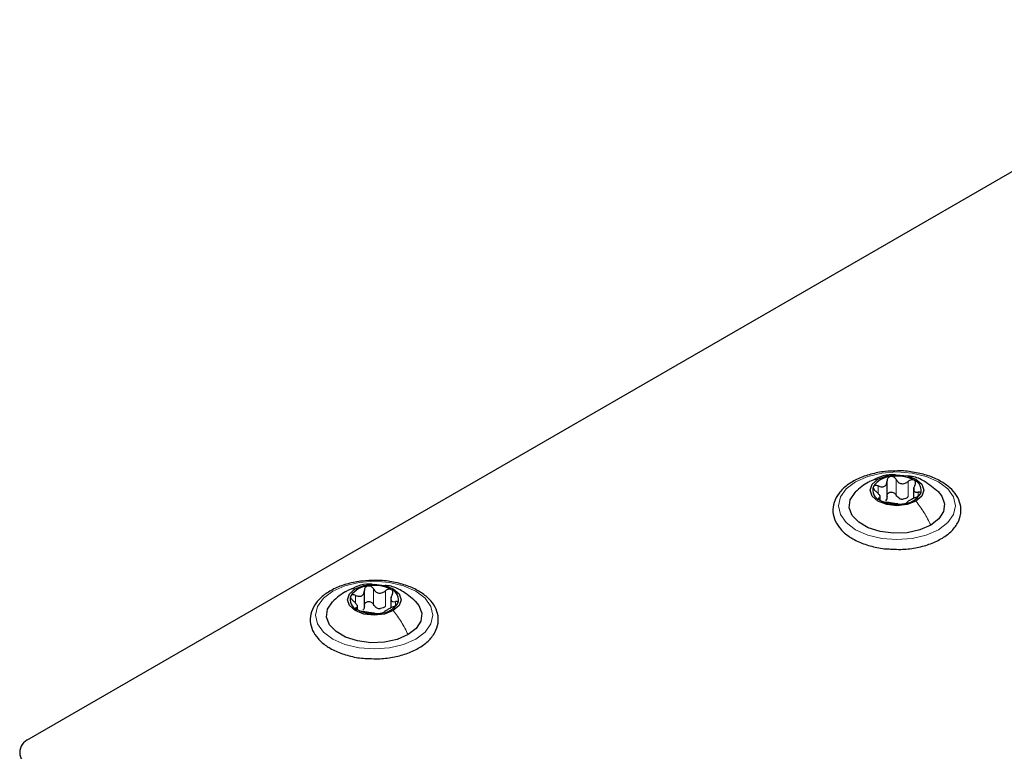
# Paper-space layout 'Blatt2' of a CAD drawing. Header units: millimetres. Extents: x 5 to 418, y 2 to 292.
# Tile 85 of 115: x 87 to 102, y 246 to 258. Entities that reach past the tile are written whole.
import ezdxf

# ---------------------------------------------------------------- set-up
doc = ezdxf.new("R2010")
doc.units = ezdxf.units.MM

psp = doc.layouts.new('Blatt2')

# ---------------------------------------------------------------- linework, layer by layer
at = {"color": 7, "linetype": 'Continuous', "lineweight": 25}
for p, q in [((106.617, 257.706), (87.478, 246.657)), ((100.654, 250.359), (100.654, 250.622)), ((101.063, 250.518), (101.063, 250.355)), ((100.55, 250.33), (100.55, 250.398)), ((92.629, 248.678), (92.629, 248.941)), ((92.525, 248.65), (92.525, 248.718)), ((93.038, 248.838), (93.038, 248.675))]:
    psp.add_line(p, q, dxfattribs=at)
at = {"color": 7, "linetype": 'Continuous', "lineweight": 18}
for p, q in [((100.519, 250.429), (100.519, 250.546)), ((100.795, 250.407), (100.795, 250.645)), ((100.98, 250.379), (100.98, 250.617)), ((100.531, 250.335), (100.531, 250.358)), ((101.132, 250.389), (101.132, 250.451)), ((92.494, 248.748), (92.494, 248.865)), ((92.77, 248.727), (92.77, 248.965)), ((92.954, 248.698), (92.954, 248.936)), ((93.107, 248.709), (93.107, 248.77)), ((92.505, 248.655), (92.505, 248.677))]:
    psp.add_line(p, q, dxfattribs=at)
at = {"color": 7, "linetype": 'Continuous', "lineweight": 18, "flags": 128}
for points in [[(100.171, 250.61), (100.357, 250.693), (100.574, 250.745), (100.807, 250.762), (101.04, 250.745), (101.257, 250.693), (101.443, 250.61), (101.586, 250.502), (101.676, 250.377), (101.707, 250.243), (101.676, 250.108), (101.586, 249.983), (101.443, 249.875), (101.257, 249.793), (101.04, 249.741), (100.807, 249.723), (100.574, 249.741), (100.357, 249.793), (100.171, 249.875), (100.027, 249.983), (99.938, 250.108), (99.907, 250.243), (99.938, 250.377), (100.027, 250.502), (100.171, 250.61)], [(92.145, 248.93), (92.331, 249.012), (92.548, 249.064), (92.781, 249.082), (93.014, 249.064), (93.231, 249.012), (93.418, 248.93), (93.561, 248.822), (93.651, 248.697), (93.681, 248.562), (93.651, 248.428), (93.561, 248.302), (93.418, 248.195), (93.231, 248.112), (93.014, 248.06), (92.781, 248.043), (92.548, 248.06), (92.331, 248.112), (92.145, 248.195), (92.002, 248.302), (91.912, 248.428), (91.881, 248.562), (91.912, 248.697), (92.002, 248.822), (92.145, 248.93)]]:
    psp.add_lwpolyline(points, dxfattribs=at)
at = {"color": 7, "linetype": 'Continuous', "lineweight": 25, "flags": 128}
for points in [[(100.515, 250.649), (100.649, 250.701), (100.807, 250.719), (100.965, 250.701), (101.099, 250.649), (101.188, 250.572), (101.219, 250.481), (101.188, 250.39), (101.099, 250.312)], [(101.099, 250.312), (100.965, 250.261), (100.807, 250.243), (100.649, 250.261), (100.515, 250.312), (100.426, 250.39), (100.394, 250.481), (100.426, 250.572), (100.515, 250.649)], [(101.325, 249.943), (101.158, 249.871), (100.963, 249.829), (100.755, 249.82), (100.551, 249.846), (100.367, 249.904), (100.22, 249.989), (100.12, 250.095), (100.075, 250.212), (100.09, 250.333), (100.163, 250.446), (100.168, 250.451)], [(101.437, 250.459), (101.494, 250.391), (101.538, 250.273), (101.523, 250.153), (101.451, 250.04), (101.325, 249.943)], [(92.49, 248.969), (92.623, 249.02), (92.781, 249.039), (92.939, 249.02), (93.073, 248.969), (93.162, 248.892), (93.194, 248.8), (93.162, 248.709), (93.073, 248.632)], [(93.073, 248.632), (92.939, 248.58), (92.781, 248.562), (92.623, 248.58), (92.49, 248.632), (92.4, 248.709), (92.369, 248.8), (92.4, 248.892), (92.49, 248.969)], [(93.3, 248.263), (93.133, 248.191), (92.937, 248.149), (92.729, 248.14), (92.525, 248.166), (92.342, 248.223), (92.194, 248.309), (92.094, 248.414), (92.05, 248.532), (92.065, 248.652), (92.138, 248.765), (92.142, 248.77)], [(93.411, 248.779), (93.468, 248.71), (93.513, 248.592), (93.498, 248.472), (93.425, 248.359), (93.3, 248.263)]]:
    psp.add_lwpolyline(points, dxfattribs=at)
at = {"color": 7, "linetype": 'Continuous', "lineweight": 25}
for centre, radius, start, end in [((100.73, 250.348), 0.342, 93.4335, 146.5611), ((100.808, 250.123), 0.576, 62.6428, 99.7711), ((100.6, 250.482), 0.165, 160.539, 249.2579), ((101.014, 250.48), 0.165, 340.539, 69.2579), ((100.909, 250.554), 0.211, 254.2708, 268.1431), ((100.883, 250.613), 0.342, 273.4335, 326.5611), ((100.806, 250.839), 0.576, 242.6428, 279.7711), ((92.705, 248.668), 0.342, 93.4335, 146.5611), ((92.782, 248.442), 0.576, 62.6428, 99.7711), ((92.574, 248.801), 0.165, 160.539, 249.2579), ((92.988, 248.799), 0.165, 340.539, 69.2579), ((92.858, 248.933), 0.342, 273.4335, 326.5611), ((92.781, 249.159), 0.576, 242.6428, 279.7711), ((92.884, 248.873), 0.211, 254.2708, 268.1431), ((87.555, 246.453), 0.218, 110.7834, 249.2166)]:
    psp.add_arc(centre, radius, start, end, dxfattribs=at)
for points, knots in [([(100.822, 250.776), (100.756, 250.775), (100.613, 250.773), (100.403, 250.731), (100.204, 250.661), (100.037, 250.562), (99.91, 250.44), (99.834, 250.298), (99.815, 250.149), (99.852, 250.006), (99.938, 249.878), (100.038, 249.79), (100.109, 249.747), (100.129, 249.735)], [0, 0, 0, 0, 0.086679, 0.18602, 0.285774, 0.386232, 0.487425, 0.587594, 0.683756, 0.776289, 0.868666, 0.964239, 1, 1, 1, 1]), ([(100.784, 250.716), (100.768, 250.718), (100.69, 250.727), (100.556, 250.693), (100.451, 250.644), (100.402, 250.62)], [0, 0, 0, 0, 0.12537, 0.585999, 1, 1, 1, 1]), ([(100.71, 250.69), (100.702, 250.688), (100.685, 250.683), (100.667, 250.667), (100.656, 250.647), (100.655, 250.631), (100.654, 250.624)], [0, 0, 0, 0, 0.250033, 0.499632, 0.749228, 1, 1, 1, 1]), ([(100.795, 250.645), (100.791, 250.652), (100.782, 250.666), (100.761, 250.682), (100.736, 250.691), (100.719, 250.69), (100.71, 250.69)], [0, 0, 0, 0, 0.249815, 0.499908, 0.75012, 1, 1, 1, 1]), ([(100.732, 249.577), (100.776, 249.575), (100.896, 249.568), (101.092, 249.592), (101.303, 249.646), (101.489, 249.73), (101.64, 249.839), (101.745, 249.971), (101.796, 250.118), (101.788, 250.266), (101.729, 250.402), (101.623, 250.524), (101.475, 250.627), (101.29, 250.708), (101.078, 250.758), (100.917, 250.78), (100.832, 250.776), (100.822, 250.776)], [0, 0, 0, 0, 0.043178, 0.116961, 0.19094, 0.26533, 0.340301, 0.415461, 0.48884, 0.558844, 0.627333, 0.696902, 0.76915, 0.842962, 0.916921, 0.990714, 1, 1, 1, 1]), ([(101.442, 250.454), (101.373, 250.512), (101.252, 250.612), (101.086, 250.691), (100.998, 250.696), (100.976, 250.698)], [0, 0, 0, 0, 0.507466, 0.877443, 1, 1, 1, 1]), ([(100.368, 250.606), (100.334, 250.585), (100.261, 250.54), (100.199, 250.48), (100.166, 250.449)], [0, 0, 0, 0, 0.473586, 1, 1, 1, 1]), ([(100.445, 250.537), (100.443, 250.531), (100.441, 250.521), (100.448, 250.501), (100.462, 250.481), (100.475, 250.47), (100.482, 250.464)], [0, 0, 0, 0, 0.249857, 0.499466, 0.749011, 1, 1, 1, 1]), ([(100.519, 250.546), (100.511, 250.549), (100.496, 250.554), (100.473, 250.555), (100.454, 250.55), (100.448, 250.541), (100.445, 250.537)], [0, 0, 0, 0, 0.249807, 0.500055, 0.750309, 1, 1, 1, 1]), ([(100.519, 250.546), (100.536, 250.54), (100.562, 250.531), (100.594, 250.533), (100.617, 250.54), (100.634, 250.555), (100.651, 250.582), (100.653, 250.607), (100.654, 250.624)], [0, 0, 0, 0, 0.249168, 0.374303, 0.498903, 0.623987, 0.749746, 1, 1, 1, 1]), ([(100.795, 250.645), (100.805, 250.631), (100.819, 250.608), (100.85, 250.589), (100.876, 250.581), (100.904, 250.58), (100.941, 250.589), (100.964, 250.606), (100.98, 250.617)], [0, 0, 0, 0, 0.2491995, 0.3743362, 0.4989302, 0.6240074, 0.7497593, 1, 1, 1, 1]), ([(101.072, 250.634), (101.065, 250.637), (101.052, 250.643), (101.026, 250.641), (101.001, 250.633), (100.987, 250.622), (100.98, 250.617)], [0, 0, 0, 0, 0.249991, 0.499611, 0.749127, 1, 1, 1, 1]), ([(101.083, 250.557), (101.075, 250.542), (101.064, 250.518), (101.063, 250.489), (101.067, 250.471), (101.077, 250.458), (101.097, 250.448), (101.118, 250.45), (101.132, 250.451)], [0, 0, 0, 0, 0.249201, 0.374338, 0.498932, 0.624008, 0.74976, 1, 1, 1, 1]), ([(101.083, 250.557), (101.086, 250.565), (101.093, 250.579), (101.095, 250.601), (101.089, 250.621), (101.078, 250.63), (101.072, 250.634)], [0, 0, 0, 0, 0.249852, 0.499902, 0.750115, 1, 1, 1, 1]), ([(100.531, 250.358), (100.538, 250.36), (100.549, 250.363), (100.551, 250.376), (100.547, 250.39), (100.537, 250.408), (100.517, 250.433), (100.496, 250.452), (100.482, 250.464)], [0, 0, 0, 0, 0.249201, 0.3743378, 0.4989316, 0.6240084, 0.74976, 1, 1, 1, 1]), ([(100.531, 250.358), (100.527, 250.357), (100.52, 250.355), (100.519, 250.348), (100.525, 250.339), (100.536, 250.331), (100.542, 250.328)], [0, 0, 0, 0, 0.249852, 0.499902, 0.750115, 1, 1, 1, 1]), ([(100.654, 250.385), (100.654, 250.373), (100.653, 250.347), (100.639, 250.327), (100.632, 250.317)], [0, 0, 0, 0, 0.50155, 1, 1, 1, 1]), ([(100.654, 250.385), (100.655, 250.393), (100.656, 250.409), (100.667, 250.429), (100.685, 250.445), (100.709, 250.453), (100.736, 250.453), (100.761, 250.444), (100.782, 250.428), (100.791, 250.414), (100.795, 250.407)], [0, 0, 0, 0, 0.125193, 0.249438, 0.374279, 0.499024, 0.623869, 0.749369, 0.87443, 1, 1, 1, 1]), ([(100.852, 250.351), (100.84, 250.358), (100.816, 250.372), (100.802, 250.395), (100.795, 250.407)], [0, 0, 0, 0, 0.498457, 1, 1, 1, 1]), ([(100.98, 250.379), (100.968, 250.37), (100.945, 250.352), (100.917, 250.346), (100.903, 250.343)], [0, 0, 0, 0, 0.501552, 1, 1, 1, 1]), ([(101.095, 250.369), (101.078, 250.362), (101.052, 250.351), (101.019, 250.333), (100.997, 250.321), (100.98, 250.31), (100.963, 250.299), (100.961, 250.295), (100.96, 250.292)], [0, 0, 0, 0, 0.249168, 0.374303, 0.498903, 0.623987, 0.749746, 1, 1, 1, 1]), ([(101.095, 250.369), (101.102, 250.373), (101.118, 250.38), (101.141, 250.394), (101.16, 250.409), (101.166, 250.42), (101.169, 250.425)], [0, 0, 0, 0, 0.249807, 0.500055, 0.750309, 1, 1, 1, 1]), ([(101.169, 250.425), (101.171, 250.429), (101.173, 250.439), (101.166, 250.448), (101.152, 250.453), (101.139, 250.451), (101.132, 250.451)], [0, 0, 0, 0, 0.249857, 0.499466, 0.749011, 1, 1, 1, 1]), ([(100.542, 250.328), (100.549, 250.324), (100.562, 250.317), (100.588, 250.308), (100.613, 250.302), (100.627, 250.299), (100.634, 250.298)], [0, 0, 0, 0, 0.249991, 0.499611, 0.749127, 1, 1, 1, 1]), ([(100.819, 250.27), (100.809, 250.271), (100.795, 250.273), (100.764, 250.277), (100.737, 250.281), (100.71, 250.285), (100.673, 250.292), (100.65, 250.296), (100.634, 250.298)], [0, 0, 0, 0, 0.249199, 0.374336, 0.49893, 0.624007, 0.749759, 1, 1, 1, 1]), ([(100.819, 250.27), (100.823, 250.269), (100.832, 250.268), (100.853, 250.267), (100.878, 250.268), (100.895, 250.271), (100.904, 250.272)], [0, 0, 0, 0, 0.249815, 0.499908, 0.75012, 1, 1, 1, 1]), ([(100.904, 250.272), (100.912, 250.273), (100.929, 250.276), (100.947, 250.282), (100.958, 250.287), (100.959, 250.29), (100.96, 250.292)], [0, 0, 0, 0, 0.250033, 0.499632, 0.749228, 1, 1, 1, 1]), ([(100.129, 249.735), (100.159, 249.719), (100.247, 249.672), (100.417, 249.616), (100.593, 249.58), (100.701, 249.578), (100.732, 249.577)], [0, 0, 0, 0, 0.180167, 0.52014, 0.85956, 1, 1, 1, 1]), ([(92.797, 249.095), (92.73, 249.094), (92.588, 249.092), (92.377, 249.05), (92.179, 248.98), (92.011, 248.882), (91.884, 248.759), (91.808, 248.618), (91.789, 248.468), (91.827, 248.326), (91.912, 248.198), (92.012, 248.11), (92.084, 248.066), (92.103, 248.055)], [0, 0, 0, 0, 0.086679, 0.18602, 0.285774, 0.386232, 0.487425, 0.587594, 0.683756, 0.776289, 0.868666, 0.964239, 1, 1, 1, 1]), ([(92.748, 249.036), (92.735, 249.038), (92.661, 249.047), (92.531, 249.012), (92.426, 248.963), (92.376, 248.94)], [0, 0, 0, 0, 0.101836, 0.574859, 1, 1, 1, 1]), ([(92.684, 249.009), (92.676, 249.007), (92.659, 249.003), (92.641, 248.987), (92.63, 248.966), (92.629, 248.951), (92.629, 248.943)], [0, 0, 0, 0, 0.250033, 0.499632, 0.749228, 1, 1, 1, 1]), ([(92.77, 248.965), (92.765, 248.972), (92.757, 248.986), (92.736, 249.001), (92.71, 249.011), (92.693, 249.01), (92.684, 249.009)], [0, 0, 0, 0, 0.249815, 0.499908, 0.75012, 1, 1, 1, 1]), ([(92.706, 247.897), (92.751, 247.894), (92.871, 247.888), (93.066, 247.912), (93.277, 247.965), (93.463, 248.049), (93.614, 248.159), (93.719, 248.291), (93.77, 248.438), (93.763, 248.586), (93.703, 248.722), (93.598, 248.843), (93.45, 248.946), (93.265, 249.028), (93.053, 249.078), (92.891, 249.1), (92.806, 249.096), (92.797, 249.095)], [0, 0, 0, 0, 0.043178, 0.116961, 0.19094, 0.26533, 0.340301, 0.415461, 0.48884, 0.558844, 0.627333, 0.696902, 0.76915, 0.842962, 0.916921, 0.990714, 1, 1, 1, 1]), ([(93.416, 248.774), (93.347, 248.832), (93.227, 248.932), (93.06, 249.01), (92.972, 249.016), (92.95, 249.017)], [0, 0, 0, 0, 0.5074664, 0.8774431, 1, 1, 1, 1]), ([(92.343, 248.926), (92.308, 248.904), (92.236, 248.859), (92.173, 248.8), (92.14, 248.768)], [0, 0, 0, 0, 0.473586, 1, 1, 1, 1]), ([(92.419, 248.856), (92.418, 248.851), (92.415, 248.84), (92.422, 248.821), (92.436, 248.801), (92.449, 248.79), (92.456, 248.784)], [0, 0, 0, 0, 0.2498571, 0.4994664, 0.7490114, 1, 1, 1, 1]), ([(92.494, 248.865), (92.486, 248.868), (92.47, 248.874), (92.447, 248.875), (92.428, 248.87), (92.422, 248.861), (92.419, 248.856)], [0, 0, 0, 0, 0.249807, 0.500055, 0.750309, 1, 1, 1, 1]), ([(92.494, 248.865), (92.511, 248.859), (92.536, 248.85), (92.569, 248.852), (92.591, 248.86), (92.608, 248.875), (92.625, 248.902), (92.627, 248.927), (92.629, 248.943)], [0, 0, 0, 0, 0.249168, 0.374303, 0.498903, 0.623987, 0.749746, 1, 1, 1, 1]), ([(92.77, 248.965), (92.779, 248.95), (92.794, 248.928), (92.824, 248.909), (92.851, 248.9), (92.879, 248.9), (92.915, 248.909), (92.939, 248.925), (92.954, 248.936)], [0, 0, 0, 0, 0.249199, 0.374336, 0.49893, 0.624007, 0.749759, 1, 1, 1, 1]), ([(93.046, 248.953), (93.04, 248.956), (93.026, 248.962), (93, 248.96), (92.975, 248.952), (92.961, 248.942), (92.954, 248.936)], [0, 0, 0, 0, 0.2499907, 0.4996106, 0.7491271, 1, 1, 1, 1]), ([(93.057, 248.877), (93.05, 248.861), (93.039, 248.838), (93.037, 248.809), (93.041, 248.791), (93.051, 248.778), (93.071, 248.767), (93.092, 248.769), (93.107, 248.77)], [0, 0, 0, 0, 0.249201, 0.374338, 0.498932, 0.624008, 0.74976, 1, 1, 1, 1]), ([(93.057, 248.877), (93.061, 248.884), (93.068, 248.899), (93.069, 248.921), (93.063, 248.941), (93.052, 248.949), (93.046, 248.953)], [0, 0, 0, 0, 0.249852, 0.499902, 0.750115, 1, 1, 1, 1]), ([(92.505, 248.677), (92.513, 248.679), (92.524, 248.683), (92.526, 248.696), (92.521, 248.71), (92.511, 248.727), (92.491, 248.753), (92.47, 248.771), (92.456, 248.784)], [0, 0, 0, 0, 0.249201, 0.374338, 0.498932, 0.624008, 0.74976, 1, 1, 1, 1]), ([(92.629, 248.705), (92.628, 248.692), (92.627, 248.666), (92.614, 248.646), (92.607, 248.637)], [0, 0, 0, 0, 0.50155, 1, 1, 1, 1]), ([(92.629, 248.705), (92.629, 248.713), (92.63, 248.728), (92.641, 248.749), (92.659, 248.764), (92.684, 248.773), (92.71, 248.772), (92.735, 248.763), (92.757, 248.748), (92.765, 248.734), (92.77, 248.727)], [0, 0, 0, 0, 0.125193, 0.249438, 0.374279, 0.499024, 0.623869, 0.749369, 0.87443, 1, 1, 1, 1]), ([(92.827, 248.671), (92.815, 248.678), (92.79, 248.692), (92.777, 248.715), (92.77, 248.727)], [0, 0, 0, 0, 0.498457, 1, 1, 1, 1]), ([(92.954, 248.698), (92.942, 248.689), (92.919, 248.672), (92.891, 248.666), (92.877, 248.663)], [0, 0, 0, 0, 0.501552, 1, 1, 1, 1]), ([(93.069, 248.689), (93.052, 248.682), (93.026, 248.67), (92.994, 248.653), (92.972, 248.64), (92.954, 248.63), (92.937, 248.619), (92.935, 248.614), (92.934, 248.611)], [0, 0, 0, 0, 0.249168, 0.374303, 0.498903, 0.623987, 0.749746, 1, 1, 1, 1]), ([(93.069, 248.689), (93.077, 248.692), (93.093, 248.699), (93.115, 248.713), (93.134, 248.729), (93.14, 248.739), (93.143, 248.744)], [0, 0, 0, 0, 0.249807, 0.500055, 0.750309, 1, 1, 1, 1]), ([(93.143, 248.744), (93.145, 248.749), (93.148, 248.758), (93.14, 248.768), (93.126, 248.772), (93.113, 248.771), (93.107, 248.77)], [0, 0, 0, 0, 0.249857, 0.499466, 0.749011, 1, 1, 1, 1]), ([(92.505, 248.677), (92.502, 248.676), (92.495, 248.675), (92.493, 248.668), (92.499, 248.658), (92.511, 248.651), (92.516, 248.647)], [0, 0, 0, 0, 0.249852, 0.499902, 0.750115, 1, 1, 1, 1]), ([(92.516, 248.647), (92.523, 248.644), (92.537, 248.637), (92.562, 248.628), (92.587, 248.621), (92.601, 248.619), (92.608, 248.618)], [0, 0, 0, 0, 0.249991, 0.499611, 0.749127, 1, 1, 1, 1]), ([(92.793, 248.589), (92.783, 248.591), (92.769, 248.593), (92.738, 248.596), (92.712, 248.6), (92.684, 248.605), (92.647, 248.612), (92.624, 248.615), (92.608, 248.618)], [0, 0, 0, 0, 0.249199, 0.374336, 0.49893, 0.624007, 0.749759, 1, 1, 1, 1]), ([(92.793, 248.589), (92.797, 248.589), (92.806, 248.587), (92.827, 248.587), (92.852, 248.588), (92.87, 248.59), (92.878, 248.591)], [0, 0, 0, 0, 0.249815, 0.499908, 0.75012, 1, 1, 1, 1]), ([(92.878, 248.591), (92.887, 248.593), (92.903, 248.596), (92.921, 248.601), (92.932, 248.607), (92.933, 248.61), (92.934, 248.611)], [0, 0, 0, 0, 0.250033, 0.499632, 0.749228, 1, 1, 1, 1]), ([(92.103, 248.055), (92.134, 248.038), (92.221, 247.991), (92.391, 247.935), (92.567, 247.899), (92.675, 247.897), (92.706, 247.897)], [0, 0, 0, 0, 0.180167, 0.52014, 0.85956, 1, 1, 1, 1])]:
    psp.add_open_spline(points, degree=3, knots=knots, dxfattribs=at)
at = {"color": 7, "linetype": 'Continuous', "lineweight": 18}
for points in [[(100.37, 250.603), (100.377, 250.608), (100.416, 250.639), (100.47, 250.645), (100.515, 250.649)], [(92.345, 248.922), (92.351, 248.927), (92.391, 248.959), (92.445, 248.964), (92.49, 248.969)]]:
    psp.add_open_spline(points, degree=3, knots=[0, 0, 0, 0, 0.162643, 1, 1, 1, 1], dxfattribs=at)
for points in [[(101.325, 249.943), (101.294, 250.009), (101.23, 250.14), (101.142, 250.255), (101.099, 250.312)], [(93.3, 248.263), (93.268, 248.329), (93.204, 248.46), (93.117, 248.575), (93.073, 248.632)]]:
    psp.add_open_spline(points, degree=3, dxfattribs=at)

doc.saveas('drawing.dxf')
